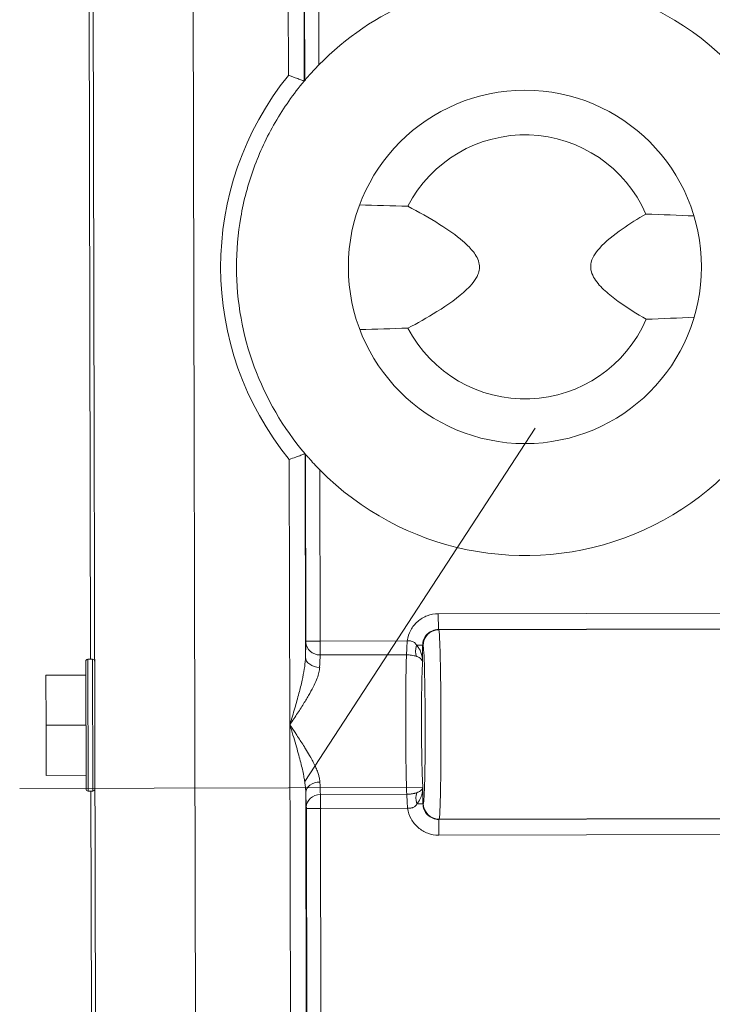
# Model space of a CAD drawing. Header units: inches. Extents: x 1 to 669, y 0 to 417.
# Tile 227 of 256: x 319.13 to 320.77, y 283.76 to 286.09. Entities that reach past the tile are written whole.
import ezdxf

# ---------------------------------------------------------------- set-up
doc = ezdxf.new("R2010")
doc.units = ezdxf.units.IN
doc.header["$LTSCALE"] = 12
doc.header["$MEASUREMENT"] = 0
doc.layers.get('0').update_dxf_attribs({"linetype": 'CONTINUOUS'})
doc.layers.add('X', color=1, linetype='CONTINUOUS')

# ---------------------------------------------------------------- blocks, each defined once
blk = doc.blocks.new('GASTRAIN RIGHT')
at = {"layer": 'X', "lineweight": 0}
for p, q in [((298.73, 293.377), (298.7116, 302.1965)), ((298.9489, 302.197), (298.9673, 293.3775)), ((298.7058, 300.4708), (298.7126, 297.2329)), ((299.1815, 298.6165), (299.1806, 299.0891)), ((299.2189, 298.6031), (299.2179, 299.1027)), ((299.2202, 298.6046), (299.2192, 299.1011)), ((299.2538, 298.6414), (299.2529, 299.0645)), ((299.22, 296.9431), (299.766, 297.7809)), ((299.2218, 297.2381), (299.2208, 297.72)), ((299.223, 297.2761), (299.2221, 297.7184)), ((299.1848, 297.0777), (299.1834, 297.7064)), ((299.2558, 297.6818), (299.2567, 297.2762)), ((299.5367, 297.3409), (300.591, 297.3431)), ((299.5367, 297.3409), (299.5368, 297.3035)), ((299.5368, 297.3035), (300.5815, 297.3057)), ((299.5378, 297.3026), (299.5368, 297.3035)), ((299.5378, 297.3026), (300.5766, 297.3048)), ((299.2567, 297.2762), (299.223, 297.2761)), ((299.2567, 297.2762), (299.4629, 297.2766)), ((299.4995, 297.2661), (299.4852, 297.2661)), ((299.4857, 297.2655), (299.4857, 297.2655)), ((299.5005, 297.2651), (299.4995, 297.2661)), ((299.4995, 297.2661), (299.4996, 297.2248)), ((298.7017, 296.9253), (298.7011, 297.2281)), ((298.7058, 297.2328), (298.7172, 297.2329)), ((298.7065, 296.9206), (298.7058, 297.2328)), ((298.7179, 296.9206), (298.7172, 297.2329)), ((299.4612, 297.2435), (299.2567, 297.2431)), ((298.6066, 297.1951), (298.7011, 297.1953)), ((298.6066, 297.1951), (298.6068, 297.0765)), ((298.6068, 297.0765), (298.7014, 297.0767)), ((298.6068, 297.0765), (298.6071, 296.9578)), ((299.1924, 293.4154), (299.1848, 297.0777)), ((298.7016, 296.958), (298.6071, 296.9578)), ((299.5002, 296.9291), (298.5444, 296.9271)), ((298.7065, 296.9206), (298.7179, 296.9206)), ((298.7133, 296.9206), (298.7144, 296.3854)), ((299.2218, 296.9286), (299.2218, 296.9286)), ((299.5003, 296.8906), (299.5002, 296.9319)), ((299.2293, 293.628), (299.2225, 296.9174)), ((299.2574, 296.9126), (299.4619, 296.913)), ((299.2239, 296.8795), (299.2305, 293.7144)), ((299.2575, 296.8795), (299.2239, 296.8795)), ((299.2575, 296.8795), (299.2641, 293.7145)), ((299.4637, 296.88), (299.2587, 296.8795)), ((299.486, 296.8906), (299.5003, 296.8906)), ((299.5003, 296.8906), (299.5013, 296.8916)), ((300.5824, 296.8555), (299.5378, 296.8533)), ((299.5387, 296.8543), (299.5378, 296.8533)), ((299.5378, 296.816), (299.5378, 296.8533)), ((300.5776, 296.8565), (299.5387, 296.8543)), ((300.5921, 296.8182), (299.5378, 296.816))]:
    blk.add_line(p, q, dxfattribs=at)
blk.add_circle((299.7421, 298.1626), 0.4186, dxfattribs=at)
for centre, radius, start, end in [((299.7421, 298.1626), 0.6839, 112.8828, 135.5617), ((299.7421, 298.1626), 0.6839, 224.678, 67.3569), ((299.7421, 298.1626), 0.7213, 141.0032, 219.2365), ((299.7421, 298.1626), 0.6839, 149.9566, 160.011), ((299.7421, 298.1626), 0.3129, 23.5967, 152.6517), ((299.7421, 298.1626), 0.6839, 170.0654, 180.1199), ((299.7421, 298.1626), 0.6839, 180.1199, 220.336), ((299.7421, 298.1626), 0.3129, 207.588, 336.6431), ((298.7058, 297.2281), 0.00475, 90.1199, 180.1199), ((298.7172, 297.2281), 0.00475, 0.1199, 90.1199), ((298.7065, 296.9253), 0.00475, 180.1199, 270.1199), ((298.7178, 296.9253), 0.00475, 270.1199, 0.1199)]:
    blk.add_arc(centre, radius, start, end, dxfattribs=at)
for centre, major_axis, ratio, start_param, end_param in [((299.5522, 298.323), (-0.352, -0.4169), 0.797862, -1.572661, -1.568927), ((299.2261, 297.0777), (0.0005, -0.2206), 0.026302, -2.656218, -2.385263), ((299.2566, 297.2729), (-0.0336, 0.0016), 0.884199, 0.056047, 1.614625), ((299.2574, 296.8795), (-0.0001, 0.0374), 0.002619, -1.57079, -0.485543)]:
    blk.add_ellipse(centre, major_axis=major_axis, ratio=ratio, start_param=start_param, end_param=end_param, dxfattribs=at)
at = {"layer": 'X', "lineweight": 0, "extrusion": (-2.22858e-16, -1.7289e-21, -1)}
blk.add_ellipse((296.8367, 207.7895), major_axis=(90.5185, -2.5705), ratio=1, start_param=-1.571426, end_param=-1.570167, dxfattribs=at)
at = {"layer": 'X', "lineweight": 0, "extrusion": (-2.22858e-16, -1.91735e-27, -1)}
blk.add_ellipse((292.9086, 298.1483), major_axis=(8.5657, 0.0179), ratio=0.026177, start_param=-0.589403, end_param=-0.565013, dxfattribs=at)
at = {"layer": 'X', "lineweight": 0, "extrusion": (-2.22858e-16, -1.92428e-27, -1)}
blk.add_ellipse((292.9086, 298.1483), major_axis=(8.5657, 0.0179), ratio=0.026177, start_param=0.565013, end_param=0.589403, dxfattribs=at)
at = {"layer": 'X', "lineweight": 0, "extrusion": (-2.22858e-16, -3.97996e-21, -1)}
blk.add_ellipse((296.4586, 388.5228), major_axis=(-90.507, -2.9492), ratio=1, start_param=-1.571426, end_param=-1.570167, dxfattribs=at)
at = {"layer": 'X', "lineweight": 0, "extrusion": (0, 0, -1)}
for centre, major_axis, ratio, start_param, end_param in [((299.4824, 297.9414), (-0.3139, 0.3686), 0.707944, -1.572879, -1.568712), ((299.5008, 297.0784), (-0.0004, 0.1868), 0.026171, 0.025834, 3.115759), ((299.2597, 297.0778), (-0.0004, 0.1869), 0.030842, -0.756277, -0.485314), ((299.5007, 297.0784), (0.0003, -0.1495), 0.026172, 0.201088, 2.940554), ((299.2597, 297.078), (-0.0004, 0.1869), 0.030843, -2.656282, -2.385316), ((299.2261, 297.0779), (-0.0005, 0.2206), 0.026207, -2.656219, -2.385253), ((299.2238, 296.8795), (0.00001, -0.00374), 0.026177, -2.656328, -1.570847)]:
    blk.add_ellipse(centre, major_axis=major_axis, ratio=ratio, start_param=start_param, end_param=end_param, dxfattribs=at)
at = {"layer": 'X', "lineweight": 0, "extrusion": (-2.20567e-16, -3.54027e-19, -1)}
blk.add_ellipse((299.5379, 297.2652), major_axis=(0.0264, 0.0265), ratio=0.999315, start_param=-2.35605, end_param=-0.785741, dxfattribs=at)
at = {"layer": 'X', "lineweight": 0, "extrusion": (7.48432e-22, 4.67468e-19, -1)}
blk.add_ellipse((299.2229, 297.2761), major_axis=(0.00001, -0.00374), ratio=0.026177, start_param=-1.5707, end_param=-0.485334, dxfattribs=at)
at = {"layer": 'X', "lineweight": 0, "extrusion": (3.19196e-21, 4.47653e-19, -1)}
blk.add_ellipse((299.2566, 297.2762), major_axis=(0.0001, -0.0374), ratio=0.002477, start_param=-1.570774, end_param=-0.485523, dxfattribs=at)
at = {"layer": 'X', "lineweight": 0, "extrusion": (-2.62371e-16, 3.55404e-17, -1)}
blk.add_ellipse((299.5082, 297.2661), major_axis=(0.017, 0.0333), ratio=0.570254, start_param=-2.711036, end_param=-1.856088, dxfattribs=at)
at = {"layer": 'X', "lineweight": 0, "extrusion": (-2.22446e-16, -4.27521e-19, -1)}
blk.add_ellipse((299.2554, 297.2382), major_axis=(-0.0336, 0.0009), ratio=0.727131, start_param=-1.590795, end_param=-0.03801, dxfattribs=at)
at = {"layer": 'X', "lineweight": 0, "extrusion": (-2.22513e-16, 5.02988e-18, -1)}
blk.add_ellipse((299.2561, 296.9175), major_axis=(-0.0336, -0.001), ratio=0.727096, start_param=0.038138, end_param=1.590966, dxfattribs=at)
at = {"layer": 'X', "lineweight": 0, "extrusion": (-2.22858e-16, -1.54074e-33, -1)}
blk.add_ellipse((299.2213, 296.9381), major_axis=(0.00055, -0.00948), ratio=0.000037, start_param=0, end_param=0.000147, dxfattribs=at)
at = {"layer": 'X', "lineweight": 0, "extrusion": (-2.22508e-16, 2.59977e-18, -1)}
blk.add_ellipse((299.2574, 296.8828), major_axis=(-0.0336, -0.0017), ratio=0.884206, start_param=0.055957, end_param=1.614562, dxfattribs=at)
at = {"layer": 'X', "lineweight": 0, "extrusion": (-1.50916e-16, 1.57804e-18, -1)}
blk.add_ellipse((299.5089, 296.8906), major_axis=(-0.0171, 0.0332), ratio=0.570278, start_param=-1.285822, end_param=-0.430575, dxfattribs=at)
at = {"layer": 'X', "lineweight": 0, "extrusion": (-2.20566e-16, -4.61426e-19, -1)}
blk.add_ellipse((299.5386, 296.8916), major_axis=(-0.0265, 0.0264), ratio=0.999315, start_param=-2.355852, end_param=-0.785538, dxfattribs=at)
at = {"layer": 'X', "lineweight": 0}
for points, knots in [([(299.2538, 298.6414), (299.2494, 298.6369), (299.2446, 298.6319), (299.2358, 298.6224), (299.2316, 298.6178), (299.2261, 298.6115), (299.224, 298.6091), (299.2218, 298.6065), (299.2212, 298.6058), (299.2205, 298.6049), (299.2203, 298.6047), (299.2202, 298.6046)], [0.469861, 0.469861, 0.469861, 0.469861, 0.5182016, 0.5182016, 0.5665422, 0.5665422, 0.5986469, 0.5986469, 0.6146992, 0.6146992, 0.6285175, 0.6285175, 0.6285175, 0.6285175]), ([(299.2189, 298.6031), (299.2188, 298.6031), (299.2179, 298.6035), (299.2163, 298.6041), (299.2145, 298.6047), (299.212, 298.6056), (299.2088, 298.6068), (299.2055, 298.608), (299.2015, 298.6094), (299.1971, 298.611), (299.1947, 298.6118), (299.1922, 298.6127), (299.1896, 298.6136), (299.1869, 298.6146), (299.1842, 298.6155), (299.1815, 298.6165)], [0.1645978, 0.1645978, 0.1645978, 0.1645978, 0.2006467, 0.2006467, 0.2006467, 0.2388279, 0.2388279, 0.2388279, 0.2795046, 0.2795046, 0.2795046, 0.3019617, 0.3019617, 0.3019617, 0.3249902, 0.3249902, 0.3249902, 0.3249902]), ([(299.4648, 298.0177), (299.4868, 298.029), (299.5105, 298.0422), (299.5591, 298.0727), (299.5842, 298.09), (299.6145, 298.1192), (299.6255, 298.1317), (299.6324, 298.1489), (299.6337, 298.1536), (299.6345, 298.1632), (299.6341, 298.168), (299.6317, 298.1785), (299.6293, 298.1836), (299.6238, 298.1929), (299.6207, 298.1972), (299.6107, 298.2093), (299.6031, 298.2165), (299.5785, 298.2377), (299.5599, 298.2507), (299.5157, 298.2788), (299.49, 298.2933), (299.4642, 298.3063)], [-4.899432, -4.899432, -4.899432, -4.899432, -4.702502, -4.702502, -4.484932, -4.484932, -4.37824, -4.37824, -4.344104, -4.344104, -4.309968, -4.309968, -4.262561, -4.262561, -4.215154, -4.215154, -4.120339, -4.120339, -3.93071, -3.93071, -3.703615, -3.703615, -3.703615, -3.703615]), ([(300.0288, 298.2879), (300.0096, 298.2768), (299.9907, 298.2649), (299.953, 298.2385), (299.9342, 298.2242), (299.914, 298.2015), (299.9093, 298.1956), (299.9019, 298.1828), (299.8992, 298.1759), (299.8975, 298.1633), (299.8979, 298.1572), (299.9011, 298.1454), (299.9038, 298.1397), (299.9136, 298.124), (299.9225, 298.1147), (299.9419, 298.097), (299.9524, 298.0887), (299.9851, 298.065), (300.0082, 298.0507), (300.0293, 298.0386)], [-0.9363689, -0.9363689, -0.9363689, -0.9363689, -0.7693319, -0.7693319, -0.5878052, -0.5878052, -0.5349553, -0.5349553, -0.4821055, -0.4821055, -0.4384486, -0.4384486, -0.3947918, -0.3947918, -0.2960938, -0.2960938, -0.1973959, -0.1973959, 0, 0, 0, 0]), ([(299.2208, 297.72), (299.2207, 297.7199), (299.2199, 297.7196), (299.2167, 297.7185), (299.2141, 297.7175), (299.2074, 297.715), (299.2032, 297.7135), (299.1939, 297.7101), (299.1888, 297.7083), (299.1836, 297.7064), (299.1835, 297.7064), (299.1834, 297.7064)], [-0.152282, -0.152282, -0.152282, -0.152282, -0.1197645, -0.1197645, -0.0819709, -0.0819709, -0.0416177, -0.0416177, 0, 0, 0.0004632, 0.0004632, 0.0004632, 0.0004632]), ([(299.2221, 297.7184), (299.2222, 297.7184), (299.2223, 297.7181), (299.2231, 297.7173), (299.2237, 297.7166), (299.2259, 297.714), (299.228, 297.7116), (299.2336, 297.7053), (299.2377, 297.7008), (299.2466, 297.6912), (299.2513, 297.6863), (299.2558, 297.6818)], [0.3179386, 0.3179386, 0.3179386, 0.3179386, 0.3317569, 0.3317569, 0.3478092, 0.3478092, 0.3799138, 0.3799138, 0.4282544, 0.4282544, 0.476595, 0.476595, 0.476595, 0.476595]), ([(299.4995, 297.2661), (299.4995, 297.2756), (299.5035, 297.2856), (299.5104, 297.2926), (299.5174, 297.2995), (299.5273, 297.3035), (299.5368, 297.3035)], [0.0000232, 0.0000232, 0.0000232, 0.0000232, 0.5000098, 0.5000098, 0.5000098, 0.9999918, 0.9999918, 0.9999918, 0.9999918]), ([(299.5387, 296.8543), (299.5392, 296.8548), (299.5396, 296.8584), (299.5405, 296.871), (299.5409, 296.8802), (299.5416, 296.9035), (299.5419, 296.9176), (299.5424, 296.9497), (299.5426, 296.9676), (299.5429, 297.0059), (299.543, 297.0263), (299.5431, 297.0679), (299.543, 297.089), (299.5428, 297.1306), (299.5426, 297.151), (299.5422, 297.1893), (299.5419, 297.2072), (299.5412, 297.2393), (299.5409, 297.2534), (299.54, 297.2767), (299.5396, 297.2858), (299.5387, 297.2985), (299.5383, 297.302), (299.5378, 297.3026)], [0, 0, 0, 0, 0.090909, 0.090909, 0.181818, 0.181818, 0.272727, 0.272727, 0.363636, 0.363636, 0.454545, 0.454545, 0.545455, 0.545455, 0.636364, 0.636364, 0.727273, 0.727273, 0.818182, 0.818182, 0.909091, 0.909091, 1, 1, 1, 1]), ([(299.4629, 297.2766), (299.4627, 297.2721), (299.4625, 297.2676), (299.4621, 297.2592), (299.462, 297.2552), (299.4616, 297.2485), (299.4614, 297.2456), (299.4612, 297.2435)], [0, 0, 0, 0, 0.3333333, 0.3333333, 0.6666667, 0.6666667, 1, 1, 1, 1]), ([(299.4852, 297.2661), (299.4837, 297.2686), (299.4805, 297.273), (299.4732, 297.2764), (299.4665, 297.2771), (299.4629, 297.2766)], [0.0000544, 0.0000544, 0.0000544, 0.0000544, 0.3333333, 0.6666667, 1, 1, 1, 1]), ([(299.4852, 297.2661), (299.4837, 297.2686), (299.4805, 297.273), (299.4732, 297.2764), (299.4665, 297.2771), (299.4629, 297.2766)], [0.0000544, 0.0000544, 0.0000544, 0.0000544, 0.3333333, 0.6666667, 1, 1, 1, 1]), ([(299.4907, 297.259), (299.4908, 297.2589), (299.4926, 297.256), (299.4946, 297.2518), (299.4962, 297.2472), (299.4965, 297.2461)], [0.2394866, 0.2394866, 0.2394866, 0.2394866, 0.25, 0.5, 0.57586, 0.57586, 0.57586, 0.57586]), ([(299.2218, 297.2381), (299.2218, 297.2362), (299.2217, 297.2342), (299.2212, 297.225), (299.2203, 297.2175), (299.2177, 297.2011), (299.2159, 297.1922), (299.2117, 297.173), (299.2091, 297.1627), (299.2034, 297.1407), (299.2001, 297.129), (299.1948, 297.1109), (299.1929, 297.1045), (299.1888, 297.0913), (299.1868, 297.0845), (299.1848, 297.0777)], [0, 0, 0, 0, 0.039572, 0.039572, 0.184018, 0.184018, 0.350195, 0.350195, 0.541402, 0.541402, 0.757604, 0.757604, 0.874523, 0.874523, 1, 1, 1, 1]), ([(299.2218, 297.2381), (299.2218, 297.2362), (299.2217, 297.2342), (299.2212, 297.225), (299.2203, 297.2175), (299.2177, 297.2011), (299.2159, 297.1922), (299.2117, 297.173), (299.2091, 297.1627), (299.2034, 297.1407), (299.2001, 297.129), (299.1948, 297.1109), (299.1929, 297.1045), (299.1888, 297.0913), (299.1868, 297.0845), (299.1848, 297.0777)], [0, 0, 0, 0, 0.039572, 0.039572, 0.184018, 0.184018, 0.350195, 0.350195, 0.541402, 0.541402, 0.757604, 0.757604, 0.874523, 0.874523, 1, 1, 1, 1]), ([(299.4594, 297.0783), (299.4594, 297.0952), (299.4594, 297.1122), (299.4595, 297.1448), (299.4596, 297.1605), (299.46, 297.1894), (299.4602, 297.2026), (299.4606, 297.2258), (299.4609, 297.2357), (299.4612, 297.2435)], [0, 0, 0, 0, 0.25, 0.25, 0.5, 0.5, 0.75, 0.75, 1, 1, 1, 1]), ([(299.4848, 297.2399), (299.483, 297.2405), (299.4812, 297.241), (299.4773, 297.2419), (299.4753, 297.2423), (299.4713, 297.2429), (299.4693, 297.2431), (299.4652, 297.2434), (299.4632, 297.2435), (299.4612, 297.2435)], [0, 0, 0, 0, 0.25, 0.25, 0.5, 0.5, 0.75, 0.75, 1, 1, 1, 1]), ([(299.4848, 297.2399), (299.4873, 297.239), (299.4895, 297.238), (299.4932, 297.2358), (299.4947, 297.2346), (299.4975, 297.2316), (299.4985, 297.2297), (299.4994, 297.2269), (299.4995, 297.2259), (299.4996, 297.2248)], [0, 0, 0, 0, 0.2339911, 0.2339911, 0.4773061, 0.4773061, 0.8178545, 0.8178545, 1, 1, 1, 1]), ([(299.1848, 297.0777), (299.1872, 297.0695), (299.1897, 297.0613), (299.1945, 297.0456), (299.1967, 297.0381), (299.2009, 297.024), (299.2028, 297.0172), (299.2064, 297.0044), (299.208, 296.9983), (299.211, 296.9867), (299.2124, 296.9812), (299.2148, 296.9707), (299.2158, 296.9658), (299.2169, 296.9606), (299.2169, 296.9603), (299.2178, 296.9559), (299.2186, 296.9518), (299.2199, 296.9438), (299.2205, 296.9398), (299.2215, 296.9325), (299.2218, 296.929), (299.2223, 296.9229), (299.2224, 296.9201), (299.2225, 296.9174)], [0, 0, 0, 0, 0.152068, 0.152068, 0.287862, 0.287862, 0.410743, 0.410743, 0.522379, 0.522379, 0.62388, 0.62388, 0.716433, 0.716433, 0.721887, 0.721887, 0.800635, 0.800635, 0.876709, 0.876709, 0.944997, 0.944997, 1, 1, 1, 1]), ([(299.256, 296.942), (299.256, 296.9441), (299.2557, 296.9465), (299.2553, 296.9489), (299.2551, 296.9504), (299.2547, 296.9521), (299.2544, 296.9537), (299.2541, 296.955), (299.2537, 296.9563), (299.2533, 296.9577), (299.2524, 296.9608), (299.2513, 296.9641), (299.25, 296.9676), (299.2487, 296.9711), (299.2471, 296.9748), (299.2453, 296.9787), (299.2445, 296.9805), (299.2436, 296.9823), (299.2427, 296.9842), (299.2416, 296.9865), (299.2404, 296.9888), (299.2391, 296.9912), (299.2371, 296.9951), (299.2349, 296.9991), (299.2324, 297.0034), (299.2321, 297.004), (299.2318, 297.0046), (299.2314, 297.0052), (299.2286, 297.0101), (299.2255, 297.0153), (299.2221, 297.0207), (299.2212, 297.0222), (299.2202, 297.0237), (299.2192, 297.0253), (299.2167, 297.0293), (299.214, 297.0335), (299.2112, 297.0378), (299.2087, 297.0418), (299.206, 297.0459), (299.2032, 297.0501), (299.2018, 297.0523), (299.2003, 297.0545), (299.1988, 297.0568), (299.1944, 297.0635), (299.1897, 297.0705), (299.1848, 297.0777)], [0, 0, 0, 0, 0.087419, 0.087419, 0.087419, 0.142857, 0.142857, 0.142857, 0.185709, 0.185709, 0.185709, 0.284518, 0.284518, 0.284518, 0.383615, 0.383615, 0.383615, 0.428571, 0.428571, 0.428571, 0.483328, 0.483328, 0.483328, 0.571429, 0.571429, 0.571429, 0.583869, 0.583869, 0.583869, 0.685597, 0.685597, 0.685597, 0.714286, 0.714286, 0.714286, 0.788552, 0.788552, 0.788552, 0.857143, 0.857143, 0.857143, 0.892967, 0.892967, 0.892967, 1, 1, 1, 1]), ([(299.4619, 296.913), (299.4615, 296.9209), (299.4612, 296.9308), (299.4607, 296.9539), (299.4604, 296.9672), (299.46, 296.9961), (299.4598, 297.0117), (299.4596, 297.0444), (299.4595, 297.0613), (299.4594, 297.0783)], [0, 0, 0, 0, 0.25, 0.25, 0.5, 0.5, 0.75, 0.75, 1, 1, 1, 1]), ([(299.4855, 296.9167), (299.4871, 296.9173), (299.4903, 296.9187), (299.4944, 296.9212), (299.4975, 296.9242), (299.4995, 296.9277), (299.5001, 296.9304), (299.5002, 296.9319)], [0, 0, 0, 0, 0.2, 0.4, 0.6, 0.8, 0.9995567, 0.9995567, 0.9995567, 0.9995567]), ([(299.5002, 296.9319), (299.5002, 296.9272), (299.4998, 296.9227), (299.4991, 296.9187), (299.4989, 296.9174), (299.4986, 296.9161), (299.4983, 296.9149), (299.4977, 296.9123), (299.497, 296.9097), (299.4961, 296.9074), (299.4953, 296.905), (299.4943, 296.9029), (299.4933, 296.9008), (299.4928, 296.8999), (299.4922, 296.8989), (299.4917, 296.898), (299.49, 296.8952), (299.488, 296.8927), (299.486, 296.8906)], [0.0002571, 0.0002571, 0.0002571, 0.0002571, 0.2499996, 0.2499996, 0.2499996, 0.3275137, 0.3275137, 0.3275137, 0.4999992, 0.4999992, 0.4999992, 0.6685551, 0.6685551, 0.6685551, 0.7499988, 0.7499988, 0.7499988, 0.9999694, 0.9999694, 0.9999694, 0.9999694]), ([(299.4855, 296.9167), (299.4845, 296.9164), (299.4836, 296.9161), (299.4817, 296.9156), (299.4808, 296.9154), (299.4796, 296.9151), (299.4793, 296.915), (299.4779, 296.9147), (299.4768, 296.9145), (299.4751, 296.9142), (299.4745, 296.9141), (299.4734, 296.9139), (299.4729, 296.9139), (299.4713, 296.9136), (299.4702, 296.9135), (299.4688, 296.9134), (299.4683, 296.9133), (299.4673, 296.9133), (299.4667, 296.9132), (299.4651, 296.9131), (299.4641, 296.9131), (299.4626, 296.913), (299.4623, 296.913), (299.4619, 296.913)], [0, 0, 0, 0, 0.132628, 0.132628, 0.25, 0.25, 0.287546, 0.287546, 0.432513, 0.432513, 0.5, 0.5, 0.568615, 0.568615, 0.698253, 0.698253, 0.75, 0.75, 0.82427, 0.82427, 0.951826, 0.951826, 1, 1, 1, 1]), ([(299.4637, 296.88), (299.4635, 296.8845), (299.4633, 296.889), (299.4631, 296.8932), (299.4629, 296.8974), (299.4627, 296.9013), (299.4625, 296.9047), (299.4623, 296.9081), (299.4621, 296.9109), (299.4619, 296.913)], [0, 0, 0, 0, 0.3333333, 0.3333333, 0.3333333, 0.6666667, 0.6666667, 0.6666667, 1, 1, 1, 1]), ([(299.4637, 296.88), (299.4649, 296.8798), (299.466, 296.8798), (299.4671, 296.8798), (299.4682, 296.8798), (299.4692, 296.8799), (299.4702, 296.88), (299.4713, 296.8801), (299.4724, 296.8803), (299.4733, 296.8806), (299.4735, 296.8806), (299.4736, 296.8806), (299.4737, 296.8806), (299.4747, 296.8809), (299.4757, 296.8812), (299.4766, 296.8816), (299.4778, 296.8821), (299.4789, 296.8827), (299.4799, 296.8834), (299.4803, 296.8836), (299.4807, 296.8839), (299.481, 296.8842), (299.4818, 296.8849), (299.4825, 296.8856), (299.4832, 296.8864), (299.4842, 296.8876), (299.4851, 296.889), (299.486, 296.8906)], [0, 0, 0, 0, 0.1057714, 0.1057714, 0.1057714, 0.2076264, 0.2076264, 0.2076264, 0.3197028, 0.3197028, 0.3197028, 0.3333292, 0.3333292, 0.3333292, 0.4489278, 0.4489278, 0.4489278, 0.6042395, 0.6042395, 0.6042395, 0.6666584, 0.6666584, 0.6666584, 0.797155, 0.797155, 0.797155, 0.9999738, 0.9999738, 0.9999738, 0.9999738]), ([(299.5378, 296.8533), (299.5282, 296.8533), (299.5183, 296.8573), (299.5113, 296.8642), (299.5043, 296.8711), (299.5003, 296.8811), (299.5003, 296.8906)], [0, 0, 0, 0, 0.4999904, 0.4999904, 0.4999904, 0.9999654, 0.9999654, 0.9999654, 0.9999654])]:
    blk.add_open_spline(points, degree=3, knots=knots, dxfattribs=at)
for points in [[(299.1501, 298.505), (299.1701, 298.5396), (299.1932, 298.5725), (299.2189, 298.6031)], [(299.0685, 298.2806), (299.0754, 298.32), (299.0857, 298.3588), (299.0994, 298.3964)], [(299.2208, 297.72), (299.2208, 297.72), (299.2208, 297.72), (299.2208, 297.72)], [(299.4629, 297.2766), (299.4643, 297.2858), (299.4698, 297.3024), (299.4867, 297.3238), (299.5102, 297.3377), (299.5275, 297.3408), (299.5367, 297.3409)], [(299.4852, 297.2661), (299.4873, 297.2639), (299.4911, 297.259), (299.4957, 297.2497), (299.4987, 297.2384), (299.4995, 297.2296), (299.4996, 297.2248)], [(299.2555, 297.2137), (299.2554, 297.2102), (299.2543, 297.2023), (299.25, 297.1883), (299.2428, 297.1719), (299.2326, 297.1527), (299.2195, 297.1306), (299.2035, 297.1058), (299.1913, 297.0873), (299.1848, 297.0777)], [(299.5002, 296.9319), (299.5002, 296.9319), (299.5002, 296.9319), (299.5002, 296.9319)], [(299.5378, 296.816), (299.5286, 296.8161), (299.5113, 296.8191), (299.4878, 296.8329), (299.4707, 296.8541), (299.4652, 296.8708), (299.4637, 296.88)]]:
    blk.add_open_spline(points, degree=3, dxfattribs=at)

msp = doc.modelspace()

# ---------------------------------------------------------------- block references
msp.add_blockref('GASTRAIN RIGHT', (20.58257, -12.65837))

doc.saveas('drawing.dxf')
